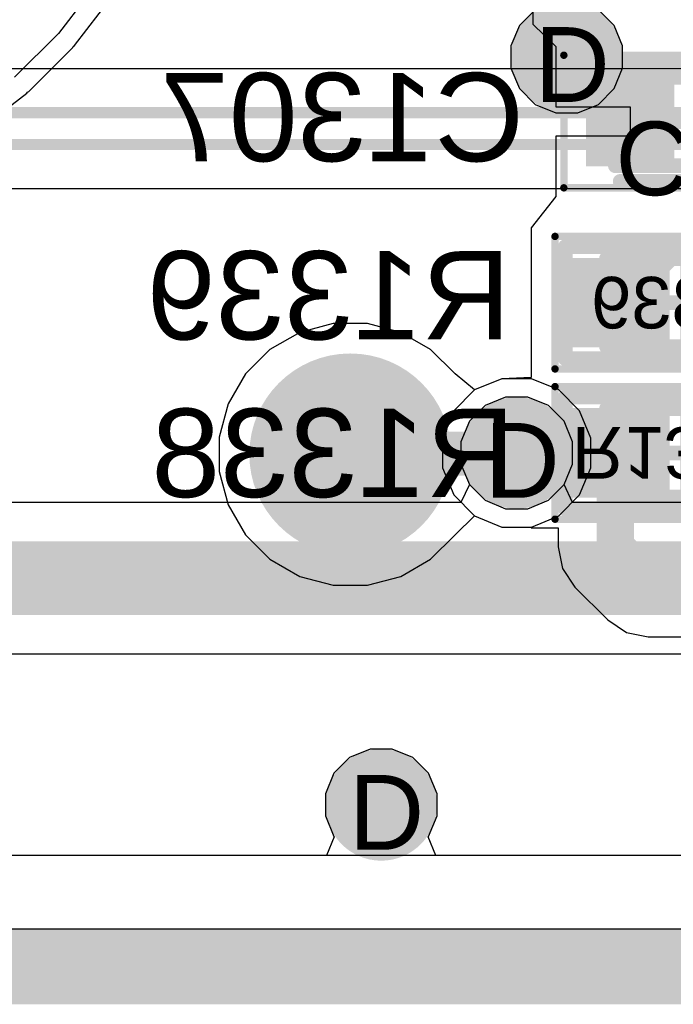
# Model space of a CAD drawing. Header units: inches. Extents: x -6 to 11.2, y -2.2 to 8.3.
# Tile 219 of 256: x 3.454 to 3.629, y -0.01 to 0.253. Entities that reach past the tile are written whole.
import ezdxf

# ---------------------------------------------------------------- set-up
doc = ezdxf.new("R2010")
doc.units = ezdxf.units.IN
doc.header["$MEASUREMENT"] = 0
for name, color, linetype in [('Board Layer Stack Bottom Overlay', 54, 'Continuous'), ('Board Layer Stack Bottom Solder', 6, 'Continuous'), ('Board Outline', 76, 'Continuous'), ('Bottom Comp Body -Top13)-Comp Body -Bot14)', 56, 'Continuous'), ('Bottom Comp Outline -Top11)-Comp Outline -Bot12)', 56, 'Continuous'), ('Bottom Courtyard -Top15)-Courtyard -Bot16)', 56, 'Continuous'), ('Bottom Designator', 56, 'Continuous'), ('Bottom Paste', 16, 'Continuous'), ('Drill Drawing', 1, 'Continuous'), ('Layer  6- Inner', 156, 'Continuous'), ('Layer 1- Top', 1, 'Continuous'), ('Layer 2- GND', 16, 'Continuous'), ('Layer 3- Inner', 16, 'Continuous'), ('Layer 4- Inner', 76, 'Continuous'), ('Layer 5- Inner', 90, 'Continuous'), ('Layer 7- PWR', 76, 'Continuous'), ('Layer 8- Bottom', 5, 'Continuous'), ('Top Solder', 216, 'Continuous'), ('Via Holes', 16, 'Continuous')]:
    doc.layers.add(name, color=color, linetype=linetype)
doc.styles.add('Arial', font='txt', dxfattribs={"height": 0.2})

# ---------------------------------------------------------------- blocks, each defined once
blk = doc.blocks.new('TEST_PAD_1_27_____SS_166')
at = {"layer": 'Layer 1- Top'}
h = blk.add_hatch(color=7, dxfattribs=at)
edge = h.paths.add_edge_path()
edge.add_arc((0, 0), 0.025, 0, 360)
at = {"layer": 'Top Solder'}
h = blk.add_hatch(color=216, dxfattribs=at)
edge = h.paths.add_edge_path()
edge.add_arc((0, 0), 0.02697, 0, 360)
blk = doc.blocks.new('L15002_035_B_192')
at = {"layer": 'Board Layer Stack Bottom Solder'}
for points in [[(-0.03376, 0.01197), (-0.00482, 0.01197), (-0.00482, -0.01197), (-0.03376, -0.01197)], [(0.00482, 0.01197), (0.03376, 0.01197), (0.03376, -0.01197), (0.00482, -0.01197)]]:
    blk.add_hatch(color=6, dxfattribs=at).paths.add_polyline_path(points)
at = {"layer": 'Bottom Paste'}
for points in [[(-0.03179, 0.01), (-0.00679, 0.01), (-0.00679, -0.01), (-0.03179, -0.01)], [(0.00679, 0.01), (0.03179, 0.01), (0.03179, -0.01), (0.00679, -0.01)]]:
    blk.add_hatch(color=16, dxfattribs=at).paths.add_polyline_path(points)
at = {"layer": 'Layer 8- Bottom'}
for points in [[(-0.03179, 0.01), (-0.00679, 0.01), (-0.00679, -0.01), (-0.03179, -0.01)], [(0.00679, 0.01), (0.03179, 0.01), (0.03179, -0.01), (0.00679, -0.01)]]:
    blk.add_hatch(color=7, dxfattribs=at).paths.add_polyline_path(points)
at = {"layer": 'Board Layer Stack Bottom Overlay'}
for points in [[(0.01988, 0.01614, 0.00394, 0.00394, 0), (-0.0187, 0.01614, 0.00394, 0.00394, 0)], [(0.01988, -0.01614, 0.00394, 0.00394, 0), (-0.0187, -0.01614, 0.00394, 0.00394, 0)]]:
    blk.add_lwpolyline(points, format="xyseb", dxfattribs=at)
for points in [[(-0.01969, 0.01614, 0.00197, 0.00197, 1), (-0.01772, 0.01614, 0.00197, 0.00197, 1)], [(0.0189, 0.01614, 0.00197, 0.00197, 1), (0.02087, 0.01614, 0.00197, 0.00197, 1)], [(-0.01969, -0.01614, 0.00197, 0.00197, 1), (-0.01772, -0.01614, 0.00197, 0.00197, 1)], [(0.0189, -0.01614, 0.00197, 0.00197, 1), (0.02087, -0.01614, 0.00197, 0.00197, 1)]]:
    blk.add_lwpolyline(points, format="xyseb", close=True, dxfattribs=at)
at = {"layer": 'Bottom Comp Body -Top13)-Comp Body -Bot14)'}
for points in [[(0.02165, 0.01181, 0.00394, 0.00394, 0), (-0.02165, 0.01181, 0.00394, 0.00394, 0)], [(-0.02165, 0.01181, 0.00394, 0.00394, 0), (-0.02165, -0.01181, 0.00394, 0.00394, 0)], [(0.02165, 0.01181, 0.00394, 0.00394, 0), (0.02165, -0.01181, 0.00394, 0.00394, 0)], [(0.02165, -0.01181, 0.00394, 0.00394, 0), (-0.02165, -0.01181, 0.00394, 0.00394, 0)]]:
    blk.add_lwpolyline(points, format="xyseb", dxfattribs=at)
for points in [[(-0.02264, 0.01181, 0.00197, 0.00197, 1), (-0.02067, 0.01181, 0.00197, 0.00197, 1)], [(-0.02264, 0.01181, 0.00197, 0.00197, 1), (-0.02067, 0.01181, 0.00197, 0.00197, 1)], [(0.02067, 0.01181, 0.00197, 0.00197, 1), (0.02264, 0.01181, 0.00197, 0.00197, 1)], [(0.02067, 0.01181, 0.00197, 0.00197, 1), (0.02264, 0.01181, 0.00197, 0.00197, 1)], [(-0.02264, -0.01181, 0.00197, 0.00197, 1), (-0.02067, -0.01181, 0.00197, 0.00197, 1)], [(-0.02264, -0.01181, 0.00197, 0.00197, 1), (-0.02067, -0.01181, 0.00197, 0.00197, 1)], [(0.02067, -0.01181, 0.00197, 0.00197, 1), (0.02264, -0.01181, 0.00197, 0.00197, 1)], [(0.02067, -0.01181, 0.00197, 0.00197, 1), (0.02264, -0.01181, 0.00197, 0.00197, 1)]]:
    blk.add_lwpolyline(points, format="xyseb", close=True, dxfattribs=at)
at = {"layer": 'Bottom Comp Outline -Top11)-Comp Outline -Bot12)'}
for points in [[(0.03268, 0.01496, 0.00394, 0.00394, 0), (-0.03268, 0.01496, 0.00394, 0.00394, 0)], [(-0.03268, 0.01496, 0.00394, 0.00394, 0), (-0.03268, -0.01496, 0.00394, 0.00394, 0)], [(0.03268, 0.01496, 0.00394, 0.00394, 0), (0.03268, -0.01496, 0.00394, 0.00394, 0)], [(0.03268, -0.01496, 0.00394, 0.00394, 0), (-0.03268, -0.01496, 0.00394, 0.00394, 0)]]:
    blk.add_lwpolyline(points, format="xyseb", dxfattribs=at)
for points in [[(-0.03366, 0.01496, 0.00197, 0.00197, 1), (-0.03169, 0.01496, 0.00197, 0.00197, 1)], [(-0.03366, 0.01496, 0.00197, 0.00197, 1), (-0.03169, 0.01496, 0.00197, 0.00197, 1)], [(0.03169, 0.01496, 0.00197, 0.00197, 1), (0.03366, 0.01496, 0.00197, 0.00197, 1)], [(0.03169, 0.01496, 0.00197, 0.00197, 1), (0.03366, 0.01496, 0.00197, 0.00197, 1)], [(-0.03366, -0.01496, 0.00197, 0.00197, 1), (-0.03169, -0.01496, 0.00197, 0.00197, 1)], [(-0.03366, -0.01496, 0.00197, 0.00197, 1), (-0.03169, -0.01496, 0.00197, 0.00197, 1)], [(0.03169, -0.01496, 0.00197, 0.00197, 1), (0.03366, -0.01496, 0.00197, 0.00197, 1)], [(0.03169, -0.01496, 0.00197, 0.00197, 1), (0.03366, -0.01496, 0.00197, 0.00197, 1)]]:
    blk.add_lwpolyline(points, format="xyseb", close=True, dxfattribs=at)
at = {"layer": 'Bottom Courtyard -Top15)-Courtyard -Bot16)'}
for points in [[(-0.03543, 0.01772, 0.00197, 0.00197, 0), (-0.03543, -0.01772, 0.00197, 0.00197, 0)], [(0.03543, 0.01772, 0.00197, 0.00197, 0), (-0.03543, 0.01772, 0.00197, 0.00197, 0)], [(0.03543, 0.01772, 0.00197, 0.00197, 0), (0.03543, -0.01772, 0.00197, 0.00197, 0)], [(0, 0.01181, 0.00394, 0.00394, 0), (0, -0.01181, 0.00394, 0.00394, 0)], [(0.01181, 0, 0.00394, 0.00394, 0), (-0.01181, 0, 0.00394, 0.00394, 0)], [(0.03543, -0.01772, 0.00197, 0.00197, 0), (-0.03543, -0.01772, 0.00197, 0.00197, 0)]]:
    blk.add_lwpolyline(points, format="xyseb", dxfattribs=at)
for points in [[(-0.03593, 0.01772, 0.000984, 0.000984, 1), (-0.03494, 0.01772, 0.000984, 0.000984, 1)], [(-0.03593, 0.01772, 0.000984, 0.000984, 1), (-0.03494, 0.01772, 0.000984, 0.000984, 1)], [(0.03494, 0.01772, 0.000984, 0.000984, 1), (0.03593, 0.01772, 0.000984, 0.000984, 1)], [(0.03494, 0.01772, 0.000984, 0.000984, 1), (0.03593, 0.01772, 0.000984, 0.000984, 1)], [(-0.00098, 0.01181, 0.00197, 0.00197, 1), (0.00098, 0.01181, 0.00197, 0.00197, 1)], [(-0.0128, 0, 0.00197, 0.00197, 1), (-0.01083, 0, 0.00197, 0.00197, 1)], [(0.01083, 0, 0.00197, 0.00197, 1), (0.0128, 0, 0.00197, 0.00197, 1)], [(-0.00098, -0.01181, 0.00197, 0.00197, 1), (0.00098, -0.01181, 0.00197, 0.00197, 1)], [(-0.03593, -0.01772, 0.000984, 0.000984, 1), (-0.03494, -0.01772, 0.000984, 0.000984, 1)], [(-0.03593, -0.01772, 0.000984, 0.000984, 1), (-0.03494, -0.01772, 0.000984, 0.000984, 1)], [(0.03494, -0.01772, 0.000984, 0.000984, 1), (0.03593, -0.01772, 0.000984, 0.000984, 1)], [(0.03494, -0.01772, 0.000984, 0.000984, 1), (0.03593, -0.01772, 0.000984, 0.000984, 1)]]:
    blk.add_lwpolyline(points, format="xyseb", close=True, dxfattribs=at)
at = {"layer": 'Bottom Comp Outline -Top11)-Comp Outline -Bot12)', "style": 'Arial', "text_generation_flag": 2}
blk.add_text('R1339', height=0.01378, rotation=180, dxfattribs=at).set_placement((-0.03099, 0.00689))
blk = doc.blocks.new('L15002_035_B_193')
at = {"layer": 'Board Layer Stack Bottom Solder'}
for points in [[(-0.03376, 0.01197), (-0.00482, 0.01197), (-0.00482, -0.01197), (-0.03376, -0.01197)], [(0.00482, 0.01197), (0.03376, 0.01197), (0.03376, -0.01197), (0.00482, -0.01197)]]:
    blk.add_hatch(color=6, dxfattribs=at).paths.add_polyline_path(points)
at = {"layer": 'Bottom Paste'}
for points in [[(-0.03179, 0.01), (-0.00679, 0.01), (-0.00679, -0.01), (-0.03179, -0.01)], [(0.00679, 0.01), (0.03179, 0.01), (0.03179, -0.01), (0.00679, -0.01)]]:
    blk.add_hatch(color=16, dxfattribs=at).paths.add_polyline_path(points)
at = {"layer": 'Layer 8- Bottom'}
for points in [[(-0.03179, 0.01), (-0.00679, 0.01), (-0.00679, -0.01), (-0.03179, -0.01)], [(0.00679, 0.01), (0.03179, 0.01), (0.03179, -0.01), (0.00679, -0.01)]]:
    blk.add_hatch(color=7, dxfattribs=at).paths.add_polyline_path(points)
at = {"layer": 'Board Layer Stack Bottom Overlay'}
for points in [[(-0.0187, 0.01614, 0.00394, 0.00394, 0), (0.01988, 0.01614, 0.00394, 0.00394, 0)], [(-0.0187, -0.01614, 0.00394, 0.00394, 0), (0.01988, -0.01614, 0.00394, 0.00394, 0)]]:
    blk.add_lwpolyline(points, format="xyseb", dxfattribs=at)
for points in [[(-0.01969, 0.01614, 0.00197, 0.00197, 1), (-0.01772, 0.01614, 0.00197, 0.00197, 1)], [(0.0189, 0.01614, 0.00197, 0.00197, 1), (0.02087, 0.01614, 0.00197, 0.00197, 1)], [(-0.01969, -0.01614, 0.00197, 0.00197, 1), (-0.01772, -0.01614, 0.00197, 0.00197, 1)], [(0.0189, -0.01614, 0.00197, 0.00197, 1), (0.02087, -0.01614, 0.00197, 0.00197, 1)]]:
    blk.add_lwpolyline(points, format="xyseb", close=True, dxfattribs=at)
at = {"layer": 'Bottom Comp Body -Top13)-Comp Body -Bot14)'}
for points in [[(-0.02165, 0.01181, 0.00394, 0.00394, 0), (0.02165, 0.01181, 0.00394, 0.00394, 0)], [(-0.02165, -0.01181, 0.00394, 0.00394, 0), (-0.02165, 0.01181, 0.00394, 0.00394, 0)], [(0.02165, -0.01181, 0.00394, 0.00394, 0), (0.02165, 0.01181, 0.00394, 0.00394, 0)], [(-0.02165, -0.01181, 0.00394, 0.00394, 0), (0.02165, -0.01181, 0.00394, 0.00394, 0)]]:
    blk.add_lwpolyline(points, format="xyseb", dxfattribs=at)
for points in [[(-0.02264, 0.01181, 0.00197, 0.00197, 1), (-0.02067, 0.01181, 0.00197, 0.00197, 1)], [(-0.02264, 0.01181, 0.00197, 0.00197, 1), (-0.02067, 0.01181, 0.00197, 0.00197, 1)], [(0.02067, 0.01181, 0.00197, 0.00197, 1), (0.02264, 0.01181, 0.00197, 0.00197, 1)], [(0.02067, 0.01181, 0.00197, 0.00197, 1), (0.02264, 0.01181, 0.00197, 0.00197, 1)], [(-0.02264, -0.01181, 0.00197, 0.00197, 1), (-0.02067, -0.01181, 0.00197, 0.00197, 1)], [(-0.02264, -0.01181, 0.00197, 0.00197, 1), (-0.02067, -0.01181, 0.00197, 0.00197, 1)], [(0.02067, -0.01181, 0.00197, 0.00197, 1), (0.02264, -0.01181, 0.00197, 0.00197, 1)], [(0.02067, -0.01181, 0.00197, 0.00197, 1), (0.02264, -0.01181, 0.00197, 0.00197, 1)]]:
    blk.add_lwpolyline(points, format="xyseb", close=True, dxfattribs=at)
at = {"layer": 'Bottom Comp Outline -Top11)-Comp Outline -Bot12)'}
for points in [[(-0.03268, 0.01496, 0.00394, 0.00394, 0), (0.03268, 0.01496, 0.00394, 0.00394, 0)], [(-0.03268, -0.01496, 0.00394, 0.00394, 0), (-0.03268, 0.01496, 0.00394, 0.00394, 0)], [(0.03268, -0.01496, 0.00394, 0.00394, 0), (0.03268, 0.01496, 0.00394, 0.00394, 0)], [(-0.03268, -0.01496, 0.00394, 0.00394, 0), (0.03268, -0.01496, 0.00394, 0.00394, 0)]]:
    blk.add_lwpolyline(points, format="xyseb", dxfattribs=at)
for points in [[(-0.03366, 0.01496, 0.00197, 0.00197, 1), (-0.03169, 0.01496, 0.00197, 0.00197, 1)], [(-0.03366, 0.01496, 0.00197, 0.00197, 1), (-0.03169, 0.01496, 0.00197, 0.00197, 1)], [(0.03169, 0.01496, 0.00197, 0.00197, 1), (0.03366, 0.01496, 0.00197, 0.00197, 1)], [(0.03169, 0.01496, 0.00197, 0.00197, 1), (0.03366, 0.01496, 0.00197, 0.00197, 1)], [(-0.03366, -0.01496, 0.00197, 0.00197, 1), (-0.03169, -0.01496, 0.00197, 0.00197, 1)], [(-0.03366, -0.01496, 0.00197, 0.00197, 1), (-0.03169, -0.01496, 0.00197, 0.00197, 1)], [(0.03169, -0.01496, 0.00197, 0.00197, 1), (0.03366, -0.01496, 0.00197, 0.00197, 1)], [(0.03169, -0.01496, 0.00197, 0.00197, 1), (0.03366, -0.01496, 0.00197, 0.00197, 1)]]:
    blk.add_lwpolyline(points, format="xyseb", close=True, dxfattribs=at)
at = {"layer": 'Bottom Courtyard -Top15)-Courtyard -Bot16)'}
for points in [[(-0.03543, -0.01772, 0.00197, 0.00197, 0), (-0.03543, 0.01772, 0.00197, 0.00197, 0)], [(-0.03543, 0.01772, 0.00197, 0.00197, 0), (0.03543, 0.01772, 0.00197, 0.00197, 0)], [(0.03543, -0.01772, 0.00197, 0.00197, 0), (0.03543, 0.01772, 0.00197, 0.00197, 0)], [(0, -0.01181, 0.00394, 0.00394, 0), (0, 0.01181, 0.00394, 0.00394, 0)], [(-0.01181, 0, 0.00394, 0.00394, 0), (0.01181, 0, 0.00394, 0.00394, 0)], [(-0.03543, -0.01772, 0.00197, 0.00197, 0), (0.03543, -0.01772, 0.00197, 0.00197, 0)]]:
    blk.add_lwpolyline(points, format="xyseb", dxfattribs=at)
for points in [[(-0.03593, 0.01772, 0.000984, 0.000984, 1), (-0.03494, 0.01772, 0.000984, 0.000984, 1)], [(-0.03593, 0.01772, 0.000984, 0.000984, 1), (-0.03494, 0.01772, 0.000984, 0.000984, 1)], [(0.03494, 0.01772, 0.000984, 0.000984, 1), (0.03593, 0.01772, 0.000984, 0.000984, 1)], [(0.03494, 0.01772, 0.000984, 0.000984, 1), (0.03593, 0.01772, 0.000984, 0.000984, 1)], [(-0.00098, 0.01181, 0.00197, 0.00197, 1), (0.00098, 0.01181, 0.00197, 0.00197, 1)], [(-0.0128, 0, 0.00197, 0.00197, 1), (-0.01083, 0, 0.00197, 0.00197, 1)], [(0.01083, 0, 0.00197, 0.00197, 1), (0.0128, 0, 0.00197, 0.00197, 1)], [(-0.00098, -0.01181, 0.00197, 0.00197, 1), (0.00098, -0.01181, 0.00197, 0.00197, 1)], [(-0.03593, -0.01772, 0.000984, 0.000984, 1), (-0.03494, -0.01772, 0.000984, 0.000984, 1)], [(-0.03593, -0.01772, 0.000984, 0.000984, 1), (-0.03494, -0.01772, 0.000984, 0.000984, 1)], [(0.03494, -0.01772, 0.000984, 0.000984, 1), (0.03593, -0.01772, 0.000984, 0.000984, 1)], [(0.03494, -0.01772, 0.000984, 0.000984, 1), (0.03593, -0.01772, 0.000984, 0.000984, 1)]]:
    blk.add_lwpolyline(points, format="xyseb", close=True, dxfattribs=at)
at = {"layer": 'Bottom Comp Outline -Top11)-Comp Outline -Bot12)', "style": 'Arial', "text_generation_flag": 2}
blk.add_text('R1338', height=0.01378, rotation=180, dxfattribs=at).set_placement((-0.03099, 0.00689))
blk = doc.blocks.new('CAPC1005X06_F_B_356')
at = {"layer": 'Board Layer Stack Bottom Solder'}
for points in [[(-0.02953, 0.01201), (-0.00591, 0.01201), (-0.00591, -0.01201), (-0.02953, -0.01201)], [(0.00591, 0.01201), (0.02953, 0.01201), (0.02953, -0.01201), (0.00591, -0.01201)]]:
    blk.add_hatch(color=6, dxfattribs=at).paths.add_polyline_path(points)
at = {"layer": 'Bottom Paste'}
for points in [[(-0.02756, 0.01004), (-0.00787, 0.01004), (-0.00787, -0.01004), (-0.02756, -0.01004)], [(0.00787, 0.01004), (0.02756, 0.01004), (0.02756, -0.01004), (0.00787, -0.01004)]]:
    blk.add_hatch(color=16, dxfattribs=at).paths.add_polyline_path(points)
at = {"layer": 'Layer 8- Bottom'}
for points in [[(-0.02756, 0.01004), (-0.00787, 0.01004), (-0.00787, -0.01004), (-0.02756, -0.01004)], [(0.00787, 0.01004), (0.02756, 0.01004), (0.02756, -0.01004), (0.00787, -0.01004)]]:
    blk.add_hatch(color=7, dxfattribs=at).paths.add_polyline_path(points)
at = {"layer": 'Board Layer Stack Bottom Overlay'}
for points in [[(-0.02037, 0.016, 0.00394, 0.00394, 0), (0.019, 0.016, 0.00394, 0.00394, 0)], [(-0.02037, -0.016, 0.00394, 0.00394, 0), (0.019, -0.016, 0.00394, 0.00394, 0)]]:
    blk.add_lwpolyline(points, format="xyseb", dxfattribs=at)
for points in [[(-0.02135, 0.016, 0.00197, 0.00197, 1), (-0.01939, 0.016, 0.00197, 0.00197, 1)], [(0.01802, 0.016, 0.00197, 0.00197, 1), (0.01998, 0.016, 0.00197, 0.00197, 1)], [(-0.02135, -0.016, 0.00197, 0.00197, 1), (-0.01939, -0.016, 0.00197, 0.00197, 1)], [(0.01802, -0.016, 0.00197, 0.00197, 1), (0.01998, -0.016, 0.00197, 0.00197, 1)]]:
    blk.add_lwpolyline(points, format="xyseb", close=True, dxfattribs=at)
at = {"layer": 'Bottom Comp Outline -Top11)-Comp Outline -Bot12)'}
for points in [[(-0.02165, 0.01181, 0.00394, 0.00394, 0), (0.02165, 0.01181, 0.00394, 0.00394, 0)], [(-0.02165, -0.01181, 0.00394, 0.00394, 0), (-0.02165, 0.01181, 0.00394, 0.00394, 0)], [(0.02165, -0.01181, 0.00394, 0.00394, 0), (0.02165, 0.01181, 0.00394, 0.00394, 0)], [(-0.02165, -0.01181, 0.00394, 0.00394, 0), (0.02165, -0.01181, 0.00394, 0.00394, 0)]]:
    blk.add_lwpolyline(points, format="xyseb", dxfattribs=at)
for points in [[(-0.02264, 0.01181, 0.00197, 0.00197, 1), (-0.02067, 0.01181, 0.00197, 0.00197, 1)], [(-0.02264, 0.01181, 0.00197, 0.00197, 1), (-0.02067, 0.01181, 0.00197, 0.00197, 1)], [(0.02067, 0.01181, 0.00197, 0.00197, 1), (0.02264, 0.01181, 0.00197, 0.00197, 1)], [(0.02067, 0.01181, 0.00197, 0.00197, 1), (0.02264, 0.01181, 0.00197, 0.00197, 1)], [(-0.02264, -0.01181, 0.00197, 0.00197, 1), (-0.02067, -0.01181, 0.00197, 0.00197, 1)], [(-0.02264, -0.01181, 0.00197, 0.00197, 1), (-0.02067, -0.01181, 0.00197, 0.00197, 1)], [(0.02067, -0.01181, 0.00197, 0.00197, 1), (0.02264, -0.01181, 0.00197, 0.00197, 1)], [(0.02067, -0.01181, 0.00197, 0.00197, 1), (0.02264, -0.01181, 0.00197, 0.00197, 1)]]:
    blk.add_lwpolyline(points, format="xyseb", close=True, dxfattribs=at)
at = {"layer": 'Bottom Courtyard -Top15)-Courtyard -Bot16)'}
for points in [[(-0.03543, -0.01772, 0.00197, 0.00197, 0), (-0.03543, 0.01772, 0.00197, 0.00197, 0)], [(-0.03543, 0.01772, 0.00197, 0.00197, 0), (0.03543, 0.01772, 0.00197, 0.00197, 0)], [(0.03543, -0.01772, 0.00197, 0.00197, 0), (0.03543, 0.01772, 0.00197, 0.00197, 0)], [(0, -0.01181, 0.00394, 0.00394, 0), (0, 0.01181, 0.00394, 0.00394, 0)], [(-0.01181, 0, 0.00394, 0.00394, 0), (0.01181, 0, 0.00394, 0.00394, 0)], [(-0.03543, -0.01772, 0.00197, 0.00197, 0), (0.03543, -0.01772, 0.00197, 0.00197, 0)]]:
    blk.add_lwpolyline(points, format="xyseb", dxfattribs=at)
for points in [[(-0.03593, 0.01772, 0.000984, 0.000984, 1), (-0.03494, 0.01772, 0.000984, 0.000984, 1)], [(-0.03593, 0.01772, 0.000984, 0.000984, 1), (-0.03494, 0.01772, 0.000984, 0.000984, 1)], [(0.03494, 0.01772, 0.000984, 0.000984, 1), (0.03593, 0.01772, 0.000984, 0.000984, 1)], [(0.03494, 0.01772, 0.000984, 0.000984, 1), (0.03593, 0.01772, 0.000984, 0.000984, 1)], [(-0.00098, 0.01181, 0.00197, 0.00197, 1), (0.00098, 0.01181, 0.00197, 0.00197, 1)], [(-0.0128, 0, 0.00197, 0.00197, 1), (-0.01083, 0, 0.00197, 0.00197, 1)], [(0.01083, 0, 0.00197, 0.00197, 1), (0.0128, 0, 0.00197, 0.00197, 1)], [(-0.00098, -0.01181, 0.00197, 0.00197, 1), (0.00098, -0.01181, 0.00197, 0.00197, 1)], [(-0.03593, -0.01772, 0.000984, 0.000984, 1), (-0.03494, -0.01772, 0.000984, 0.000984, 1)], [(-0.03593, -0.01772, 0.000984, 0.000984, 1), (-0.03494, -0.01772, 0.000984, 0.000984, 1)], [(0.03494, -0.01772, 0.000984, 0.000984, 1), (0.03593, -0.01772, 0.000984, 0.000984, 1)], [(0.03494, -0.01772, 0.000984, 0.000984, 1), (0.03593, -0.01772, 0.000984, 0.000984, 1)]]:
    blk.add_lwpolyline(points, format="xyseb", close=True, dxfattribs=at)
at = {"layer": 'Bottom Designator', "style": 'Arial', "text_generation_flag": 2}
blk.add_text('C1307', height=0.019685, rotation=180, dxfattribs=at).set_placement((-0.02165, 0))

msp = doc.modelspace()

# ---------------------------------------------------------------- hatches: boundary and pattern name
at = {"layer": 'Layer 1- Top'}
h = msp.add_hatch(color=7, dxfattribs=at)
edge = h.paths.add_edge_path()
edge.add_arc((3.60039, 0.24323), 0.00984, 0, 360)
h = msp.add_hatch(color=7, dxfattribs=at)
edge = h.paths.add_edge_path()
edge.add_arc((3.58701, 0.1374), 0.00984, 0, 360)
h = msp.add_hatch(color=7, dxfattribs=at)
edge = h.paths.add_edge_path()
edge.add_arc((3.55079, 0.04331), 0.00984, 0, 360)
at = {"layer": 'Layer 2- GND'}
h = msp.add_hatch(color=7, dxfattribs=at)
edge = h.paths.add_edge_path()
edge.add_arc((3.58701, 0.1374), 0.01492, 0, 360)
at = {"layer": 'Layer 3- Inner'}
h = msp.add_hatch(color=7, dxfattribs=at)
edge = h.paths.add_edge_path()
edge.add_arc((3.60039, 0.24323), 0.00984, 0, 360)
h = msp.add_hatch(color=7, dxfattribs=at)
edge = h.paths.add_edge_path()
edge.add_arc((3.55079, 0.04331), 0.00984, 0, 360)
at = {"layer": 'Layer 5- Inner'}
h = msp.add_hatch(color=7, dxfattribs=at)
edge = h.paths.add_edge_path()
edge.add_arc((3.60039, 0.24323), 0.00984, 0, 360)
h = msp.add_hatch(color=7, dxfattribs=at)
edge = h.paths.add_edge_path()
edge.add_arc((3.55079, 0.04331), 0.00984, 0, 360)
at = {"layer": 'Layer 7- PWR'}
h = msp.add_hatch(color=7, dxfattribs=at)
edge = h.paths.add_edge_path()
edge.add_arc((3.60039, 0.24323), 0.01492, 0, 360)
h = msp.add_hatch(color=7, dxfattribs=at)
edge = h.paths.add_edge_path()
edge.add_arc((3.58701, 0.1374), 0.01492, 0, 360)
h = msp.add_hatch(color=7, dxfattribs=at)
edge = h.paths.add_edge_path()
edge.add_arc((3.55079, 0.04331), 0.01492, 0, 360)
at = {"layer": 'Layer 8- Bottom'}
h = msp.add_hatch(color=7, dxfattribs=at)
edge = h.paths.add_edge_path()
edge.add_arc((3.60039, 0.24323), 0.00984, 0, 360)
h = msp.add_hatch(color=7, dxfattribs=at)
edge = h.paths.add_edge_path()
edge.add_arc((3.58701, 0.1374), 0.00984, 0, 360)
h = msp.add_hatch(color=7, dxfattribs=at)
edge = h.paths.add_edge_path()
edge.add_arc((3.55079, 0.04331), 0.00984, 0, 360)
at = {"layer": 'Via Holes'}
h = msp.add_hatch(color=7, dxfattribs=at)
edge = h.paths.add_edge_path()
edge.add_arc((3.60039, 0.24323), 0.00492, 0, 360)
h = msp.add_hatch(color=7, dxfattribs=at)
edge = h.paths.add_edge_path()
edge.add_arc((3.58701, 0.1374), 0.00492, 0, 360)
h = msp.add_hatch(color=7, dxfattribs=at)
edge = h.paths.add_edge_path()
edge.add_arc((3.55079, 0.04331), 0.00492, 0, 360)

# ---------------------------------------------------------------- linework, layer by layer
at = {"layer": 'Board Outline'}
msp.add_lwpolyline([(-0.00001, -0.00001, 0.015, 0.015, 0), (5.39999, -0.00001, 0.015, 0.015, 0)], format="xyseb", dxfattribs=at)
at = {"layer": 'Layer  6- Inner'}
for p, q in [((3.59194, 0.25588), (3.58774, 0.25168)), ((3.61304, 0.25168), (3.60885, 0.25588)), ((3.58774, 0.25168), (3.58547, 0.2462)), ((3.61531, 0.2462), (3.61304, 0.25168)), ((3.58547, 0.2462), (3.58547, 0.24026)), ((3.61531, 0.24026), (3.61531, 0.2462)), ((3.58547, 0.24026), (3.58774, 0.23478)), ((3.61304, 0.23478), (3.61531, 0.24026)), ((3.58774, 0.23478), (3.59194, 0.23058)), ((3.60885, 0.23058), (3.61304, 0.23478)), ((3.59194, 0.23058), (3.59743, 0.22831)), ((3.60336, 0.22831), (3.60885, 0.23058)), ((3.59743, 0.22831), (3.60336, 0.22831)), ((3.57856, 0.15005), (3.57436, 0.14585)), ((3.58404, 0.15232), (3.57856, 0.15005)), ((3.58998, 0.15232), (3.58404, 0.15232)), ((3.59546, 0.15005), (3.58998, 0.15232)), ((3.59966, 0.14585), (3.59546, 0.15005)), ((3.57436, 0.14585), (3.57209, 0.14037)), ((3.60193, 0.14037), (3.59966, 0.14585)), ((3.57209, 0.14037), (3.57209, 0.13443)), ((3.60193, 0.13443), (3.60193, 0.14037)), ((3.57209, 0.13443), (3.57436, 0.12895)), ((3.59966, 0.12895), (3.60193, 0.13443)), ((3.57436, 0.12895), (3.57856, 0.12475)), ((3.59546, 0.12475), (3.59966, 0.12895)), ((3.57856, 0.12475), (3.58404, 0.12248)), ((3.58998, 0.12248), (3.59546, 0.12475)), ((3.58404, 0.12248), (3.58998, 0.12248)), ((3.54782, 0.05823), (3.54234, 0.05596)), ((3.55376, 0.05823), (3.54782, 0.05823)), ((3.55924, 0.05596), (3.55376, 0.05823)), ((3.54234, 0.05596), (3.53814, 0.05176)), ((3.56344, 0.05176), (3.55924, 0.05596)), ((3.53814, 0.05176), (3.53587, 0.04628)), ((3.56571, 0.04628), (3.56344, 0.05176)), ((3.53587, 0.04628), (3.53587, 0.04034)), ((3.56571, 0.04034), (3.56571, 0.04628)), ((3.53587, 0.04034), (3.53814, 0.03485)), ((3.56344, 0.03485), (3.56571, 0.04034)), ((3.53822, 0.03477), (3.53615, 0.02977)), ((3.53814, 0.03485), (3.53822, 0.03477)), ((3.56336, 0.03477), (3.56344, 0.03485)), ((3.56543, 0.02977), (3.56336, 0.03477)), ((3.53615, 0.02977), (3.40047, 0.02977)), ((3.69205, 0.02977), (3.56543, 0.02977))]:
    msp.add_line(p, q, dxfattribs=at)
at = {"layer": 'Layer 1- Top'}
for p, q in [((3.53791, 0.17201), (3.52901, 0.16962)), ((3.54713, 0.17201), (3.53791, 0.17201)), ((3.55603, 0.16962), (3.54713, 0.17201)), ((3.52901, 0.16962), (3.52103, 0.16501)), ((3.56401, 0.16501), (3.55603, 0.16962)), ((3.52103, 0.16501), (3.51451, 0.1585)), ((3.57053, 0.1585), (3.56401, 0.16501)), ((3.51451, 0.1585), (3.5099, 0.15052)), ((3.57577, 0.15422), (3.57053, 0.1585)), ((3.58306, 0.15724), (3.57577, 0.15422)), ((3.59095, 0.15724), (3.58306, 0.15724)), ((3.59825, 0.15422), (3.59095, 0.15724)), ((3.60383, 0.14864), (3.59825, 0.15422)), ((3.5099, 0.15052), (3.50752, 0.14162)), ((3.60685, 0.14135), (3.60383, 0.14864)), ((3.50752, 0.14162), (3.50752, 0.1324)), ((3.60685, 0.13345), (3.60685, 0.14135)), ((3.50752, 0.1324), (3.5099, 0.1235)), ((3.60383, 0.12616), (3.60685, 0.13345)), ((3.59825, 0.12058), (3.60383, 0.12616)), ((3.5099, 0.1235), (3.51451, 0.11552)), ((3.57053, 0.11552), (3.57577, 0.12058)), ((3.57577, 0.12058), (3.58306, 0.11756)), ((3.59095, 0.11756), (3.59825, 0.12058)), ((3.58306, 0.11756), (3.59095, 0.11756)), ((3.51451, 0.11552), (3.52103, 0.109)), ((3.56401, 0.109), (3.57053, 0.11552)), ((3.52103, 0.109), (3.52901, 0.10439)), ((3.55603, 0.10439), (3.56401, 0.109)), ((3.52901, 0.10439), (3.53791, 0.10201)), ((3.54713, 0.10201), (3.55603, 0.10439)), ((3.53791, 0.10201), (3.54713, 0.10201)), ((5.37021, 0.02977), (1.15408, 0.02977))]:
    msp.add_line(p, q, dxfattribs=at)
for points in [[(3.54252, 0.13701, 0.01181, 0.01181, 0), (3.54272, 0.1372, 0.01181, 0.01181, 0)], [(3.54272, 0.1372, 0.01181, 0.01181, 0), (3.58642, 0.1372, 0.01181, 0.01181, 0)], [(3.58642, 0.1372, 0.01181, 0.01181, 0), (3.58661, 0.13701, 0.01181, 0.01181, 0)]]:
    msp.add_lwpolyline(points, format="xyseb", dxfattribs=at)
for points in [[(3.53957, 0.13701, 0.00591, 0.00591, 1), (3.54547, 0.13701, 0.00591, 0.00591, 1)], [(3.53976, 0.1372, 0.00591, 0.00591, 1), (3.54567, 0.1372, 0.00591, 0.00591, 1)], [(3.53976, 0.1372, 0.00591, 0.00591, 1), (3.54567, 0.1372, 0.00591, 0.00591, 1)], [(3.58346, 0.1372, 0.00591, 0.00591, 1), (3.58937, 0.1372, 0.00591, 0.00591, 1)], [(3.58346, 0.1372, 0.00591, 0.00591, 1), (3.58937, 0.1372, 0.00591, 0.00591, 1)], [(3.58366, 0.13701, 0.00591, 0.00591, 1), (3.58957, 0.13701, 0.00591, 0.00591, 1)]]:
    msp.add_lwpolyline(points, format="xyseb", close=True, dxfattribs=at)
at = {"layer": 'Layer 2- GND'}
msp.add_line((5.38991, 0.01008), (1.14213, 0.01008), dxfattribs=at)
msp.add_lwpolyline([(-0.00001, -0.00001, 0.02, 0.02, 0), (5.39999, -0.00001, 0.02, 0.02, 0)], format="xyseb", dxfattribs=at)
at = {"layer": 'Layer 3- Inner'}
for p, q in [((4.97275, 0.24007), (3.33664, 0.24007)), ((2.9252, 0.20812), (4.97279, 0.20812)), ((3.57856, 0.15005), (3.57436, 0.14585)), ((3.58404, 0.15232), (3.57856, 0.15005)), ((3.58998, 0.15232), (3.58404, 0.15232)), ((3.59546, 0.15005), (3.58998, 0.15232)), ((3.59966, 0.14585), (3.59546, 0.15005)), ((3.57436, 0.14585), (3.57209, 0.14037)), ((3.60193, 0.14037), (3.59966, 0.14585)), ((3.57209, 0.14037), (3.57209, 0.13443)), ((3.60193, 0.13443), (3.60193, 0.14037)), ((3.57209, 0.13443), (3.57436, 0.12895)), ((3.59966, 0.12895), (3.60193, 0.13443)), ((3.57436, 0.12895), (3.57856, 0.12475)), ((3.59546, 0.12475), (3.59966, 0.12895)), ((3.57856, 0.12475), (3.58404, 0.12248)), ((3.58998, 0.12248), (3.59546, 0.12475)), ((3.58404, 0.12248), (3.58998, 0.12248)), ((5.37021, 0.02977), (1.15448, 0.02977))]:
    msp.add_line(p, q, dxfattribs=at)
for points in [[(2.9252, 0.22835, 0.00299, 0.00299, 0), (4.97275, 0.22835, 0.00299, 0.00299, 0)], [(2.9252, 0.21984, 0.00299, 0.00299, 0), (4.97279, 0.21984, 0.00299, 0.00299, 0)]]:
    msp.add_lwpolyline(points, format="xyseb", dxfattribs=at)
at = {"layer": 'Layer 4- Inner'}
for p, q in [((3.4746, 0.26271), (3.46451, 0.24956)), ((3.46881, 0.24627), (3.47889, 0.25941)), ((3.59194, 0.25588), (3.58774, 0.25168)), ((3.61304, 0.25168), (3.60885, 0.25588)), ((3.58774, 0.25168), (3.58547, 0.2462)), ((3.61531, 0.2462), (3.61304, 0.25168)), ((3.46451, 0.24956), (3.4528, 0.23785)), ((3.45663, 0.23402), (3.46834, 0.24574)), ((3.46834, 0.24574), (3.46848, 0.24608)), ((3.46848, 0.24608), (3.46881, 0.24627)), ((3.58547, 0.2462), (3.58547, 0.24026)), ((3.61531, 0.24026), (3.61531, 0.2462)), ((3.58547, 0.24026), (3.58774, 0.23478)), ((3.61304, 0.23478), (3.61531, 0.24026)), ((3.58774, 0.23478), (3.59194, 0.23058)), ((3.60885, 0.23058), (3.61304, 0.23478)), ((3.44295, 0.22347), (3.45609, 0.23355)), ((3.45609, 0.23355), (3.45628, 0.23388)), ((3.45628, 0.23388), (3.45663, 0.23402)), ((3.59194, 0.23058), (3.59743, 0.22831)), ((3.60336, 0.22831), (3.60885, 0.23058)), ((3.59743, 0.22831), (3.60336, 0.22831)), ((3.57856, 0.15005), (3.57436, 0.14585)), ((3.58404, 0.15232), (3.57856, 0.15005)), ((3.58998, 0.15232), (3.58404, 0.15232)), ((3.59546, 0.15005), (3.58998, 0.15232)), ((3.59966, 0.14585), (3.59546, 0.15005)), ((3.57436, 0.14585), (3.57209, 0.14037)), ((3.60193, 0.14037), (3.59966, 0.14585)), ((3.57209, 0.14037), (3.57209, 0.13443)), ((3.60193, 0.13443), (3.60193, 0.14037)), ((3.57209, 0.13443), (3.57436, 0.12895)), ((3.59966, 0.12895), (3.60193, 0.13443)), ((3.57436, 0.12895), (3.57856, 0.12475)), ((3.59546, 0.12475), (3.59966, 0.12895)), ((3.57856, 0.12475), (3.58404, 0.12248)), ((3.58998, 0.12248), (3.59546, 0.12475)), ((3.58404, 0.12248), (3.58998, 0.12248)), ((3.54782, 0.05823), (3.54234, 0.05596)), ((3.55376, 0.05823), (3.54782, 0.05823)), ((3.55924, 0.05596), (3.55376, 0.05823)), ((3.54234, 0.05596), (3.53814, 0.05176)), ((3.56344, 0.05176), (3.55924, 0.05596)), ((3.53814, 0.05176), (3.53587, 0.04628)), ((3.56571, 0.04628), (3.56344, 0.05176)), ((3.53587, 0.04628), (3.53587, 0.04034)), ((3.56571, 0.04034), (3.56571, 0.04628)), ((3.53587, 0.04034), (3.53814, 0.03485)), ((3.56344, 0.03485), (3.56571, 0.04034)), ((3.53822, 0.03477), (3.53615, 0.02977)), ((3.53814, 0.03485), (3.53822, 0.03477)), ((3.56336, 0.03477), (3.56344, 0.03485)), ((3.56543, 0.02977), (3.56336, 0.03477)), ((3.53615, 0.02977), (3.40047, 0.02977)), ((3.69205, 0.02977), (3.56543, 0.02977))]:
    msp.add_line(p, q, dxfattribs=at)
at = {"layer": 'Layer 5- Inner'}
for p, q in [((3.57856, 0.15005), (3.57436, 0.14585)), ((3.58404, 0.15232), (3.57856, 0.15005)), ((3.58998, 0.15232), (3.58404, 0.15232)), ((3.59546, 0.15005), (3.58998, 0.15232)), ((3.59966, 0.14585), (3.59546, 0.15005)), ((3.57436, 0.14585), (3.57209, 0.14037)), ((3.60193, 0.14037), (3.59966, 0.14585)), ((3.57209, 0.14037), (3.57209, 0.13443)), ((3.60193, 0.13443), (3.60193, 0.14037)), ((3.57209, 0.13443), (3.57436, 0.12895)), ((3.59966, 0.12895), (3.60193, 0.13443)), ((3.57436, 0.12895), (3.57207, 0.12417)), ((3.60195, 0.12417), (3.59966, 0.12895)), ((3.57207, 0.12417), (2.96704, 0.12417)), ((4.70543, 0.12417), (3.60195, 0.12417)), ((2.95866, 0.08371), (4.71381, 0.08371)), ((5.37021, 0.02977), (1.15408, 0.02977))]:
    msp.add_line(p, q, dxfattribs=at)
msp.add_lwpolyline([(2.95866, 0.10394, 0.01969, 0.01969, 0), (4.71381, 0.10394, 0.01969, 0.01969, 0)], format="xyseb", dxfattribs=at)
at = {"layer": 'Layer 7- PWR'}
msp.add_line((5.38991, 0.01008), (1.14429, 0.01008), dxfattribs=at)
msp.add_lwpolyline([(-0.00001, -0.00001, 0.02, 0.02, 0), (5.39999, -0.00001, 0.02, 0.02, 0)], format="xyseb", dxfattribs=at)
at = {"layer": 'Layer 8- Bottom'}
for p, q in [((3.59128, 0.29049), (3.59128, 0.25205)), ((3.59128, 0.25205), (3.59128, 0.25205)), ((3.59128, 0.25205), (3.59748, 0.24602)), ((3.59748, 0.24602), (3.59748, 0.22992)), ((3.59748, 0.22992), (3.61732, 0.22992)), ((3.61732, 0.22992), (3.61732, 0.22205)), ((3.61732, 0.22205), (3.59748, 0.22205)), ((3.59748, 0.22205), (3.59748, 0.20595)), ((3.59748, 0.20595), (3.59089, 0.19756)), ((3.59089, 0.19756), (3.59089, 0.19756)), ((3.59089, 0.19756), (3.59089, 0.15756)), ((3.57977, 0.15588), (3.57577, 0.15422)), ((3.58306, 0.15724), (3.57977, 0.15588)), ((3.58307, 0.15724), (3.58306, 0.15724)), ((3.59089, 0.15756), (3.58307, 0.15724)), ((3.57577, 0.15422), (3.57019, 0.14864)), ((3.57019, 0.14864), (3.56717, 0.14135)), ((3.56717, 0.14135), (3.56717, 0.13345)), ((3.56717, 0.13345), (3.57019, 0.12616)), ((3.57019, 0.12616), (3.57577, 0.12058)), ((3.57577, 0.12058), (3.58306, 0.11756)), ((3.58306, 0.11756), (3.59089, 0.11756)), ((3.59089, 0.11756), (3.59089, 0.1174)), ((3.59089, 0.1174), (3.59809, 0.1174)), ((3.59809, 0.1174), (3.59809, 0.11233)), ((3.59809, 0.11233), (3.59926, 0.10648)), ((3.59926, 0.10648), (3.60257, 0.10152)), ((3.60257, 0.10152), (3.61136, 0.09273)), ((3.61136, 0.09273), (3.61632, 0.08941)), ((3.61632, 0.08941), (3.62217, 0.08825)), ((3.62217, 0.08825), (4.06181, 0.08825)), ((5.37021, 0.02977), (1.61865, 0.02977))]:
    msp.add_line(p, q, dxfattribs=at)
for points in [[(3.60039, 0.24311, 0.01969, 0.01969, 0), (3.60039, 0.24323, 0.01969, 0.01969, 0)], [(3.60039, 0.24311, 0.01181, 0.01181, 0), (3.61732, 0.22618, 0.01181, 0.01181, 0)], [(3.61732, 0.22598, 0.01969, 0.01969, 0), (3.61732, 0.22618, 0.01969, 0.01969, 0)], [(3.61589, 0.17756, 0.005, 0.005, 0), (3.63543, 0.19711, 0.005, 0.005, 0)], [(3.61339, 0.17756, 0.005, 0.005, 0), (3.61589, 0.17756, 0.005, 0.005, 0)], [(3.58622, 0.13661, 0.01181, 0.01181, 0), (3.58701, 0.1374, 0.01181, 0.01181, 0)], [(3.58701, 0.1374, 0.01181, 0.01181, 0), (3.61339, 0.1374, 0.01181, 0.01181, 0)], [(3.61339, 0.11233, 0.01, 0.01, 0), (3.61339, 0.1374, 0.01, 0.01, 0)], [(3.61339, 0.11233, 0.01, 0.01, 0), (3.62217, 0.10354, 0.01, 0.01, 0)], [(3.62217, 0.10354, 0.01, 0.01, 0), (4.06181, 0.10354, 0.01, 0.01, 0)]]:
    msp.add_lwpolyline(points, format="xyseb", dxfattribs=at)
for points in [[(3.59547, 0.24323, 0.00984, 0.00984, 1), (3.60531, 0.24323, 0.00984, 0.00984, 1)], [(3.59547, 0.24311, 0.00984, 0.00984, 1), (3.60531, 0.24311, 0.00984, 0.00984, 1)], [(3.59744, 0.24311, 0.00591, 0.00591, 1), (3.60335, 0.24311, 0.00591, 0.00591, 1)], [(3.6124, 0.22618, 0.00984, 0.00984, 1), (3.62224, 0.22618, 0.00984, 0.00984, 1)], [(3.6124, 0.22598, 0.00984, 0.00984, 1), (3.62224, 0.22598, 0.00984, 0.00984, 1)], [(3.61437, 0.22618, 0.00591, 0.00591, 1), (3.62028, 0.22618, 0.00591, 0.00591, 1)], [(3.61214, 0.17756, 0.0025, 0.0025, 1), (3.61464, 0.17756, 0.0025, 0.0025, 1)], [(3.61464, 0.17756, 0.0025, 0.0025, 1), (3.61714, 0.17756, 0.0025, 0.0025, 1)], [(3.61464, 0.17756, 0.0025, 0.0025, 1), (3.61714, 0.17756, 0.0025, 0.0025, 1)], [(3.58327, 0.13661, 0.00591, 0.00591, 1), (3.58917, 0.13661, 0.00591, 0.00591, 1)], [(3.58406, 0.1374, 0.00591, 0.00591, 1), (3.58996, 0.1374, 0.00591, 0.00591, 1)], [(3.58406, 0.1374, 0.00591, 0.00591, 1), (3.58996, 0.1374, 0.00591, 0.00591, 1)], [(3.61043, 0.1374, 0.00591, 0.00591, 1), (3.61634, 0.1374, 0.00591, 0.00591, 1)], [(3.61089, 0.1374, 0.005, 0.005, 1), (3.61589, 0.1374, 0.005, 0.005, 1)], [(3.61089, 0.11233, 0.005, 0.005, 1), (3.61589, 0.11233, 0.005, 0.005, 1)], [(3.61089, 0.11233, 0.005, 0.005, 1), (3.61589, 0.11233, 0.005, 0.005, 1)], [(3.61967, 0.10354, 0.005, 0.005, 1), (3.62467, 0.10354, 0.005, 0.005, 1)], [(3.61967, 0.10354, 0.005, 0.005, 1), (3.62467, 0.10354, 0.005, 0.005, 1)]]:
    msp.add_lwpolyline(points, format="xyseb", close=True, dxfattribs=at)

# ---------------------------------------------------------------- block references
for name, p in [('CAPC1005X06_F_B_356', (3.63504, 0.22598)), ('L15002_035_B_193', (3.63268, 0.1374))]:
    msp.add_blockref(name, p)
for name, p, rotation in [('L15002_035_B_192', (3.63268, 0.17756), 180), ('TEST_PAD_1_27_____SS_166', (3.54252, 0.13701), 90)]:
    msp.add_blockref(name, p, dxfattribs=dict(rotation=rotation))

# ---------------------------------------------------------------- texts
at = {"layer": 'Board Layer Stack Bottom Overlay', "style": 'Arial', "text_generation_flag": 2}
for s, p in [('C1307', (3.58896, 0.21536)), ('R1339', (3.58542, 0.16772)), ('R1338', (3.5866, 0.12559))]:
    msp.add_text(s, height=0.023622, dxfattribs=at).set_placement(p)
at = {"layer": 'Drill Drawing', "style": 'Arial'}
for p in [(3.59173, 0.23123), (3.57834, 0.1254), (3.54212, 0.03131)]:
    msp.add_text('D', height=0.02, dxfattribs=at).set_placement(p)

doc.saveas('drawing.dxf')
